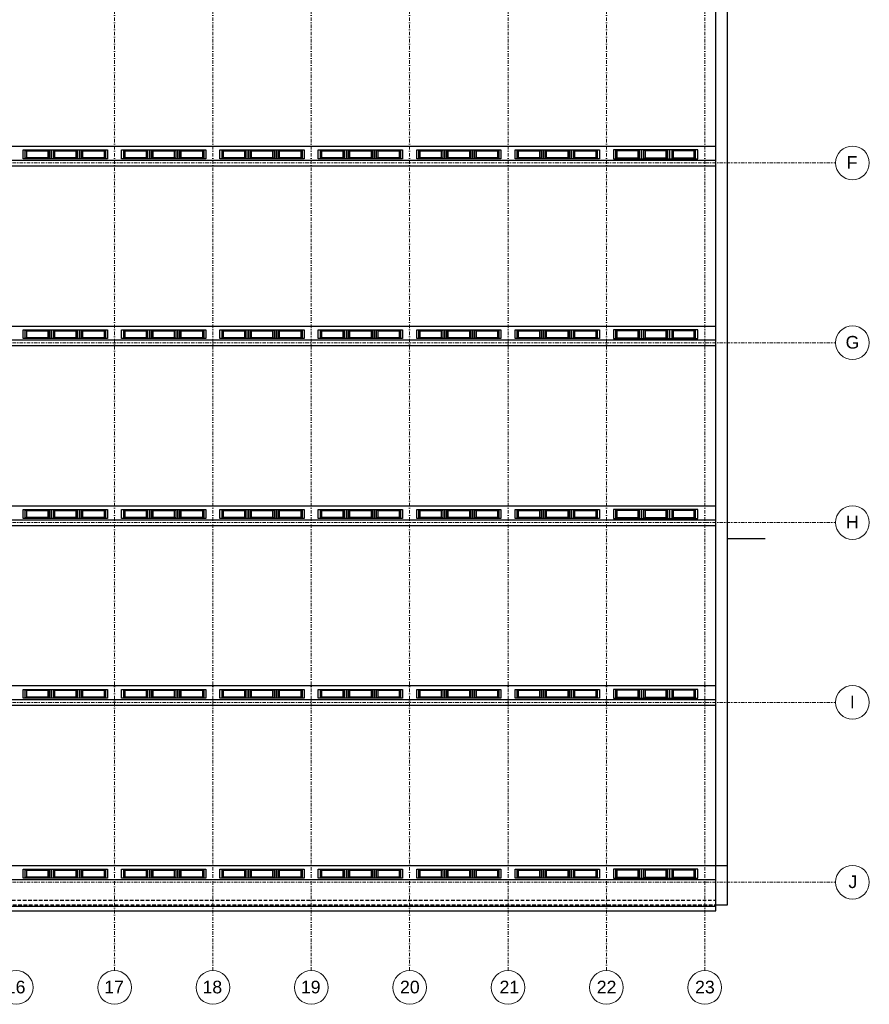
# Model space of a CAD drawing. Header units: millimetres. Extents: x 537057 to 1501572, y -190379 to -110693.
# Tile 4 of 5: x 1471342 to 1501572, y -180971 to -145929. Entities that reach past the tile are written whole.
import ezdxf

# ---------------------------------------------------------------- set-up
doc = ezdxf.new("R2010")
doc.units = ezdxf.units.MM
doc.header["$LTSCALE"] = 10
doc.linetypes.add('DASHDOT', pattern=[25.4, 12.7, -6.35, 0, -6.35])
doc.linetypes.add('DASHED', pattern=[19.05, 12.7, -6.35])
doc.layers.add('CKSTENY_OSY', color=1, linetype='DASHDOT', lineweight=15)
doc.layers.add('S-GRID-IDEN', color=7, linetype='Continuous', lineweight=9)
for name, color, linetype in [('CKSTENY_PODROVINOU', 7, 'Continuous'), ('CKSTENY_SKRYTE', 7, 'DASHED'), ('TP_klempířské_konstrukce', 142, 'Continuous')]:
    doc.layers.add(name, color=color, linetype=linetype)
doc.styles.add('Arial_1', font='arial.ttf', dxfattribs={"height": 450})

msp = doc.modelspace()

# ---------------------------------------------------------------- linework, layer by layer
at = {"layer": 'CKSTENY_OSY', "lineweight": 5}
for p, q in [((1474717, -179771), (1474717, -111893)), ((1478217, -179771), (1478217, -111893)), ((1481717, -179771), (1481717, -111893)), ((1485217, -179771), (1485217, -111893)), ((1488717, -179771), (1488717, -111893)), ((1492217, -179771), (1492217, -111893)), ((1495717, -179771), (1495717, -111893)), ((1417470, -151026), (1500372, -151026)), ((1417470, -157426), (1500372, -157426)), ((1417470, -163826), (1500372, -163826)), ((1417470, -170226), (1500372, -170226)), ((1417470, -176626), (1500372, -176626))]:
    msp.add_line(p, q, dxfattribs=at)
at = {"layer": 'CKSTENY_PODROVINOU'}
for p, q in [((1496107, -177481), (1496107, -123086)), ((1496527, -177431), (1496527, -123086)), ((1418472, -150431), (1496107, -150431)), ((1418472, -150926), (1496107, -150926)), ((1418472, -151126), (1496107, -151126)), ((1418472, -156831), (1496107, -156831)), ((1418472, -157326), (1496107, -157326)), ((1418472, -157526), (1496107, -157526)), ((1418272, -163231), (1496107, -163231)), ((1418272, -163726), (1496107, -163726)), ((1418272, -163926), (1496107, -163926)), ((1497867, -164401), (1496527, -164401)), ((1418272, -169631), (1496107, -169631)), ((1418272, -170126), (1496107, -170126)), ((1418272, -170326), (1496107, -170326)), ((1418272, -176031), (1496107, -176031)), ((1496107, -176031), (1496527, -176031)), ((1418272, -176526), (1496107, -176526)), ((1417952, -177481), (1496107, -177481)), ((1496107, -177431), (1496527, -177431))]:
    msp.add_line(p, q, dxfattribs=at)
for points in [[(1471467, -150563), (1472467, -150563), (1472467, -150879), (1471467, -150879)], [(1471542, -150582), (1472392, -150582), (1472392, -150861), (1471542, -150861)], [(1471592, -150597), (1472342, -150597), (1472342, -150846), (1471592, -150846)], [(1472467, -150563), (1473467, -150563), (1473467, -150879), (1472467, -150879)], [(1472542, -150582), (1473392, -150582), (1473392, -150861), (1472542, -150861)], [(1472592, -150597), (1473342, -150597), (1473342, -150846), (1472592, -150846)], [(1473467, -150563), (1474467, -150563), (1474467, -150879), (1473467, -150879)], [(1473542, -150582), (1474392, -150582), (1474392, -150861), (1473542, -150861)], [(1473592, -150597), (1474342, -150597), (1474342, -150846), (1473592, -150846)], [(1474967, -150563), (1475967, -150563), (1475967, -150879), (1474967, -150879)], [(1475042, -150582), (1475892, -150582), (1475892, -150861), (1475042, -150861)], [(1475092, -150597), (1475842, -150597), (1475842, -150846), (1475092, -150846)], [(1475967, -150563), (1476967, -150563), (1476967, -150879), (1475967, -150879)], [(1476042, -150582), (1476892, -150582), (1476892, -150861), (1476042, -150861)], [(1476092, -150597), (1476842, -150597), (1476842, -150846), (1476092, -150846)], [(1476967, -150563), (1477967, -150563), (1477967, -150879), (1476967, -150879)], [(1477042, -150582), (1477892, -150582), (1477892, -150861), (1477042, -150861)], [(1477092, -150597), (1477842, -150597), (1477842, -150846), (1477092, -150846)], [(1478467, -150563), (1479467, -150563), (1479467, -150879), (1478467, -150879)], [(1478542, -150582), (1479392, -150582), (1479392, -150861), (1478542, -150861)], [(1478592, -150597), (1479342, -150597), (1479342, -150846), (1478592, -150846)], [(1479467, -150563), (1480467, -150563), (1480467, -150879), (1479467, -150879)], [(1479542, -150582), (1480392, -150582), (1480392, -150861), (1479542, -150861)], [(1479592, -150597), (1480342, -150597), (1480342, -150846), (1479592, -150846)], [(1480467, -150563), (1481467, -150563), (1481467, -150879), (1480467, -150879)], [(1480542, -150582), (1481392, -150582), (1481392, -150861), (1480542, -150861)], [(1480592, -150597), (1481342, -150597), (1481342, -150846), (1480592, -150846)], [(1481967, -150563), (1482967, -150563), (1482967, -150879), (1481967, -150879)], [(1482042, -150582), (1482892, -150582), (1482892, -150861), (1482042, -150861)], [(1482092, -150597), (1482842, -150597), (1482842, -150846), (1482092, -150846)], [(1482967, -150563), (1483967, -150563), (1483967, -150879), (1482967, -150879)], [(1483042, -150582), (1483892, -150582), (1483892, -150861), (1483042, -150861)], [(1483092, -150597), (1483842, -150597), (1483842, -150846), (1483092, -150846)], [(1483967, -150563), (1484967, -150563), (1484967, -150879), (1483967, -150879)], [(1484042, -150582), (1484892, -150582), (1484892, -150861), (1484042, -150861)], [(1484092, -150597), (1484842, -150597), (1484842, -150846), (1484092, -150846)], [(1485467, -150563), (1486467, -150563), (1486467, -150879), (1485467, -150879)], [(1485542, -150582), (1486392, -150582), (1486392, -150861), (1485542, -150861)], [(1485592, -150597), (1486342, -150597), (1486342, -150846), (1485592, -150846)], [(1486467, -150563), (1487467, -150563), (1487467, -150879), (1486467, -150879)], [(1486542, -150582), (1487392, -150582), (1487392, -150861), (1486542, -150861)], [(1486592, -150597), (1487342, -150597), (1487342, -150846), (1486592, -150846)], [(1487467, -150563), (1488467, -150563), (1488467, -150879), (1487467, -150879)], [(1487542, -150582), (1488392, -150582), (1488392, -150861), (1487542, -150861)], [(1487592, -150597), (1488342, -150597), (1488342, -150846), (1487592, -150846)], [(1488967, -150563), (1489967, -150563), (1489967, -150879), (1488967, -150879)], [(1489042, -150582), (1489892, -150582), (1489892, -150861), (1489042, -150861)], [(1489092, -150597), (1489842, -150597), (1489842, -150846), (1489092, -150846)], [(1489967, -150563), (1490967, -150563), (1490967, -150879), (1489967, -150879)], [(1490042, -150582), (1490892, -150582), (1490892, -150861), (1490042, -150861)], [(1490092, -150597), (1490842, -150597), (1490842, -150846), (1490092, -150846)], [(1490967, -150563), (1491967, -150563), (1491967, -150879), (1490967, -150879)], [(1491042, -150582), (1491892, -150582), (1491892, -150861), (1491042, -150861)], [(1491092, -150597), (1491842, -150597), (1491842, -150846), (1491092, -150846)], [(1493467, -150563), (1492467, -150563), (1492467, -150879), (1493467, -150879)], [(1493392, -150582), (1492542, -150582), (1492542, -150861), (1493392, -150861)], [(1493342, -150597), (1492592, -150597), (1492592, -150846), (1493342, -150846)], [(1494467, -150563), (1493467, -150563), (1493467, -150879), (1494467, -150879)], [(1494392, -150582), (1493542, -150582), (1493542, -150861), (1494392, -150861)], [(1494342, -150597), (1493592, -150597), (1493592, -150846), (1494342, -150846)], [(1495467, -150563), (1494467, -150563), (1494467, -150879), (1495467, -150879)], [(1495392, -150582), (1494542, -150582), (1494542, -150861), (1495392, -150861)], [(1495342, -150597), (1494592, -150597), (1494592, -150846), (1495342, -150846)], [(1471467, -156963), (1472467, -156963), (1472467, -157279), (1471467, -157279)], [(1471542, -156982), (1472392, -156982), (1472392, -157261), (1471542, -157261)], [(1472467, -156963), (1473467, -156963), (1473467, -157279), (1472467, -157279)], [(1472542, -156982), (1473392, -156982), (1473392, -157261), (1472542, -157261)], [(1473467, -156963), (1474467, -156963), (1474467, -157279), (1473467, -157279)], [(1473542, -156982), (1474392, -156982), (1474392, -157261), (1473542, -157261)], [(1474967, -156963), (1475967, -156963), (1475967, -157279), (1474967, -157279)], [(1475042, -156982), (1475892, -156982), (1475892, -157261), (1475042, -157261)], [(1475967, -156963), (1476967, -156963), (1476967, -157279), (1475967, -157279)], [(1476042, -156982), (1476892, -156982), (1476892, -157261), (1476042, -157261)], [(1476967, -156963), (1477967, -156963), (1477967, -157279), (1476967, -157279)], [(1477042, -156982), (1477892, -156982), (1477892, -157261), (1477042, -157261)], [(1478467, -156963), (1479467, -156963), (1479467, -157279), (1478467, -157279)], [(1478542, -156982), (1479392, -156982), (1479392, -157261), (1478542, -157261)], [(1479467, -156963), (1480467, -156963), (1480467, -157279), (1479467, -157279)], [(1479542, -156982), (1480392, -156982), (1480392, -157261), (1479542, -157261)], [(1480467, -156963), (1481467, -156963), (1481467, -157279), (1480467, -157279)], [(1480542, -156982), (1481392, -156982), (1481392, -157261), (1480542, -157261)], [(1481967, -156963), (1482967, -156963), (1482967, -157279), (1481967, -157279)], [(1482042, -156982), (1482892, -156982), (1482892, -157261), (1482042, -157261)], [(1482967, -156963), (1483967, -156963), (1483967, -157279), (1482967, -157279)], [(1483042, -156982), (1483892, -156982), (1483892, -157261), (1483042, -157261)], [(1483967, -156963), (1484967, -156963), (1484967, -157279), (1483967, -157279)], [(1484042, -156982), (1484892, -156982), (1484892, -157261), (1484042, -157261)], [(1485467, -156963), (1486467, -156963), (1486467, -157279), (1485467, -157279)], [(1485542, -156982), (1486392, -156982), (1486392, -157261), (1485542, -157261)], [(1486467, -156963), (1487467, -156963), (1487467, -157279), (1486467, -157279)], [(1486542, -156982), (1487392, -156982), (1487392, -157261), (1486542, -157261)], [(1487467, -156963), (1488467, -156963), (1488467, -157279), (1487467, -157279)], [(1487542, -156982), (1488392, -156982), (1488392, -157261), (1487542, -157261)], [(1488967, -156963), (1489967, -156963), (1489967, -157279), (1488967, -157279)], [(1489042, -156982), (1489892, -156982), (1489892, -157261), (1489042, -157261)], [(1489967, -156963), (1490967, -156963), (1490967, -157279), (1489967, -157279)], [(1490042, -156982), (1490892, -156982), (1490892, -157261), (1490042, -157261)], [(1490967, -156963), (1491967, -156963), (1491967, -157279), (1490967, -157279)], [(1491042, -156982), (1491892, -156982), (1491892, -157261), (1491042, -157261)], [(1493467, -156963), (1492467, -156963), (1492467, -157279), (1493467, -157279)], [(1493392, -156982), (1492542, -156982), (1492542, -157261), (1493392, -157261)], [(1494467, -156963), (1493467, -156963), (1493467, -157279), (1494467, -157279)], [(1494392, -156982), (1493542, -156982), (1493542, -157261), (1494392, -157261)], [(1495467, -156963), (1494467, -156963), (1494467, -157279), (1495467, -157279)], [(1495392, -156982), (1494542, -156982), (1494542, -157261), (1495392, -157261)], [(1471592, -156997), (1472342, -156997), (1472342, -157246), (1471592, -157246)], [(1472592, -156997), (1473342, -156997), (1473342, -157246), (1472592, -157246)], [(1473592, -156997), (1474342, -156997), (1474342, -157246), (1473592, -157246)], [(1475092, -156997), (1475842, -156997), (1475842, -157246), (1475092, -157246)], [(1476092, -156997), (1476842, -156997), (1476842, -157246), (1476092, -157246)], [(1477092, -156997), (1477842, -156997), (1477842, -157246), (1477092, -157246)], [(1478592, -156997), (1479342, -156997), (1479342, -157246), (1478592, -157246)], [(1479592, -156997), (1480342, -156997), (1480342, -157246), (1479592, -157246)], [(1480592, -156997), (1481342, -156997), (1481342, -157246), (1480592, -157246)], [(1482092, -156997), (1482842, -156997), (1482842, -157246), (1482092, -157246)], [(1483092, -156997), (1483842, -156997), (1483842, -157246), (1483092, -157246)], [(1484092, -156997), (1484842, -156997), (1484842, -157246), (1484092, -157246)], [(1485592, -156997), (1486342, -156997), (1486342, -157246), (1485592, -157246)], [(1486592, -156997), (1487342, -156997), (1487342, -157246), (1486592, -157246)], [(1487592, -156997), (1488342, -156997), (1488342, -157246), (1487592, -157246)], [(1489092, -156997), (1489842, -156997), (1489842, -157246), (1489092, -157246)], [(1490092, -156997), (1490842, -156997), (1490842, -157246), (1490092, -157246)], [(1491092, -156997), (1491842, -156997), (1491842, -157246), (1491092, -157246)], [(1493342, -156997), (1492592, -156997), (1492592, -157246), (1493342, -157246)], [(1494342, -156997), (1493592, -156997), (1493592, -157246), (1494342, -157246)], [(1495342, -156997), (1494592, -156997), (1494592, -157246), (1495342, -157246)], [(1471467, -163363), (1472467, -163363), (1472467, -163679), (1471467, -163679)], [(1471542, -163382), (1472392, -163382), (1472392, -163661), (1471542, -163661)], [(1471592, -163397), (1472342, -163397), (1472342, -163646), (1471592, -163646)], [(1472467, -163363), (1473467, -163363), (1473467, -163679), (1472467, -163679)], [(1472542, -163382), (1473392, -163382), (1473392, -163661), (1472542, -163661)], [(1472592, -163397), (1473342, -163397), (1473342, -163646), (1472592, -163646)], [(1473467, -163363), (1474467, -163363), (1474467, -163679), (1473467, -163679)], [(1473542, -163382), (1474392, -163382), (1474392, -163661), (1473542, -163661)], [(1473592, -163397), (1474342, -163397), (1474342, -163646), (1473592, -163646)], [(1474967, -163363), (1475967, -163363), (1475967, -163679), (1474967, -163679)], [(1475042, -163382), (1475892, -163382), (1475892, -163661), (1475042, -163661)], [(1475092, -163397), (1475842, -163397), (1475842, -163646), (1475092, -163646)], [(1475967, -163363), (1476967, -163363), (1476967, -163679), (1475967, -163679)], [(1476042, -163382), (1476892, -163382), (1476892, -163661), (1476042, -163661)], [(1476092, -163397), (1476842, -163397), (1476842, -163646), (1476092, -163646)], [(1476967, -163363), (1477967, -163363), (1477967, -163679), (1476967, -163679)], [(1477042, -163382), (1477892, -163382), (1477892, -163661), (1477042, -163661)], [(1477092, -163397), (1477842, -163397), (1477842, -163646), (1477092, -163646)], [(1478467, -163363), (1479467, -163363), (1479467, -163679), (1478467, -163679)], [(1478542, -163382), (1479392, -163382), (1479392, -163661), (1478542, -163661)], [(1478592, -163397), (1479342, -163397), (1479342, -163646), (1478592, -163646)], [(1479467, -163363), (1480467, -163363), (1480467, -163679), (1479467, -163679)], [(1479542, -163382), (1480392, -163382), (1480392, -163661), (1479542, -163661)], [(1479592, -163397), (1480342, -163397), (1480342, -163646), (1479592, -163646)], [(1480467, -163363), (1481467, -163363), (1481467, -163679), (1480467, -163679)], [(1480542, -163382), (1481392, -163382), (1481392, -163661), (1480542, -163661)], [(1480592, -163397), (1481342, -163397), (1481342, -163646), (1480592, -163646)], [(1481967, -163363), (1482967, -163363), (1482967, -163679), (1481967, -163679)], [(1482042, -163382), (1482892, -163382), (1482892, -163661), (1482042, -163661)], [(1482092, -163397), (1482842, -163397), (1482842, -163646), (1482092, -163646)], [(1482967, -163363), (1483967, -163363), (1483967, -163679), (1482967, -163679)], [(1483042, -163382), (1483892, -163382), (1483892, -163661), (1483042, -163661)], [(1483092, -163397), (1483842, -163397), (1483842, -163646), (1483092, -163646)], [(1483967, -163363), (1484967, -163363), (1484967, -163679), (1483967, -163679)], [(1484042, -163382), (1484892, -163382), (1484892, -163661), (1484042, -163661)], [(1484092, -163397), (1484842, -163397), (1484842, -163646), (1484092, -163646)], [(1485467, -163363), (1486467, -163363), (1486467, -163679), (1485467, -163679)], [(1485542, -163382), (1486392, -163382), (1486392, -163661), (1485542, -163661)], [(1485592, -163397), (1486342, -163397), (1486342, -163646), (1485592, -163646)], [(1486467, -163363), (1487467, -163363), (1487467, -163679), (1486467, -163679)], [(1486542, -163382), (1487392, -163382), (1487392, -163661), (1486542, -163661)], [(1486592, -163397), (1487342, -163397), (1487342, -163646), (1486592, -163646)], [(1487467, -163363), (1488467, -163363), (1488467, -163679), (1487467, -163679)], [(1487542, -163382), (1488392, -163382), (1488392, -163661), (1487542, -163661)], [(1487592, -163397), (1488342, -163397), (1488342, -163646), (1487592, -163646)], [(1488967, -163363), (1489967, -163363), (1489967, -163679), (1488967, -163679)], [(1489042, -163382), (1489892, -163382), (1489892, -163661), (1489042, -163661)], [(1489092, -163397), (1489842, -163397), (1489842, -163646), (1489092, -163646)], [(1489967, -163363), (1490967, -163363), (1490967, -163679), (1489967, -163679)], [(1490042, -163382), (1490892, -163382), (1490892, -163661), (1490042, -163661)], [(1490092, -163397), (1490842, -163397), (1490842, -163646), (1490092, -163646)], [(1490967, -163363), (1491967, -163363), (1491967, -163679), (1490967, -163679)], [(1491042, -163382), (1491892, -163382), (1491892, -163661), (1491042, -163661)], [(1491092, -163397), (1491842, -163397), (1491842, -163646), (1491092, -163646)], [(1493467, -163363), (1492467, -163363), (1492467, -163679), (1493467, -163679)], [(1493392, -163382), (1492542, -163382), (1492542, -163661), (1493392, -163661)], [(1493342, -163397), (1492592, -163397), (1492592, -163646), (1493342, -163646)], [(1494467, -163363), (1493467, -163363), (1493467, -163679), (1494467, -163679)], [(1494392, -163382), (1493542, -163382), (1493542, -163661), (1494392, -163661)], [(1494342, -163397), (1493592, -163397), (1493592, -163646), (1494342, -163646)], [(1495467, -163363), (1494467, -163363), (1494467, -163679), (1495467, -163679)], [(1495392, -163382), (1494542, -163382), (1494542, -163661), (1495392, -163661)], [(1495342, -163397), (1494592, -163397), (1494592, -163646), (1495342, -163646)], [(1471467, -169763), (1472467, -169763), (1472467, -170079), (1471467, -170079)], [(1471542, -169782), (1472392, -169782), (1472392, -170061), (1471542, -170061)], [(1471592, -169797), (1472342, -169797), (1472342, -170046), (1471592, -170046)], [(1472467, -169763), (1473467, -169763), (1473467, -170079), (1472467, -170079)], [(1472542, -169782), (1473392, -169782), (1473392, -170061), (1472542, -170061)], [(1472592, -169797), (1473342, -169797), (1473342, -170046), (1472592, -170046)], [(1473467, -169763), (1474467, -169763), (1474467, -170079), (1473467, -170079)], [(1473542, -169782), (1474392, -169782), (1474392, -170061), (1473542, -170061)], [(1473592, -169797), (1474342, -169797), (1474342, -170046), (1473592, -170046)], [(1474967, -169763), (1475967, -169763), (1475967, -170079), (1474967, -170079)], [(1475042, -169782), (1475892, -169782), (1475892, -170061), (1475042, -170061)], [(1475092, -169797), (1475842, -169797), (1475842, -170046), (1475092, -170046)], [(1475967, -169763), (1476967, -169763), (1476967, -170079), (1475967, -170079)], [(1476042, -169782), (1476892, -169782), (1476892, -170061), (1476042, -170061)], [(1476092, -169797), (1476842, -169797), (1476842, -170046), (1476092, -170046)], [(1476967, -169763), (1477967, -169763), (1477967, -170079), (1476967, -170079)], [(1477042, -169782), (1477892, -169782), (1477892, -170061), (1477042, -170061)], [(1477092, -169797), (1477842, -169797), (1477842, -170046), (1477092, -170046)], [(1478467, -169763), (1479467, -169763), (1479467, -170079), (1478467, -170079)], [(1478542, -169782), (1479392, -169782), (1479392, -170061), (1478542, -170061)], [(1478592, -169797), (1479342, -169797), (1479342, -170046), (1478592, -170046)], [(1479467, -169763), (1480467, -169763), (1480467, -170079), (1479467, -170079)], [(1479542, -169782), (1480392, -169782), (1480392, -170061), (1479542, -170061)], [(1479592, -169797), (1480342, -169797), (1480342, -170046), (1479592, -170046)], [(1480467, -169763), (1481467, -169763), (1481467, -170079), (1480467, -170079)], [(1480542, -169782), (1481392, -169782), (1481392, -170061), (1480542, -170061)], [(1480592, -169797), (1481342, -169797), (1481342, -170046), (1480592, -170046)], [(1481967, -169763), (1482967, -169763), (1482967, -170079), (1481967, -170079)], [(1482042, -169782), (1482892, -169782), (1482892, -170061), (1482042, -170061)], [(1482092, -169797), (1482842, -169797), (1482842, -170046), (1482092, -170046)], [(1482967, -169763), (1483967, -169763), (1483967, -170079), (1482967, -170079)], [(1483042, -169782), (1483892, -169782), (1483892, -170061), (1483042, -170061)], [(1483092, -169797), (1483842, -169797), (1483842, -170046), (1483092, -170046)], [(1483967, -169763), (1484967, -169763), (1484967, -170079), (1483967, -170079)], [(1484042, -169782), (1484892, -169782), (1484892, -170061), (1484042, -170061)], [(1484092, -169797), (1484842, -169797), (1484842, -170046), (1484092, -170046)], [(1485467, -169763), (1486467, -169763), (1486467, -170079), (1485467, -170079)], [(1485542, -169782), (1486392, -169782), (1486392, -170061), (1485542, -170061)], [(1485592, -169797), (1486342, -169797), (1486342, -170046), (1485592, -170046)], [(1486467, -169763), (1487467, -169763), (1487467, -170079), (1486467, -170079)], [(1486542, -169782), (1487392, -169782), (1487392, -170061), (1486542, -170061)], [(1486592, -169797), (1487342, -169797), (1487342, -170046), (1486592, -170046)], [(1487467, -169763), (1488467, -169763), (1488467, -170079), (1487467, -170079)], [(1487542, -169782), (1488392, -169782), (1488392, -170061), (1487542, -170061)], [(1487592, -169797), (1488342, -169797), (1488342, -170046), (1487592, -170046)], [(1488967, -169763), (1489967, -169763), (1489967, -170079), (1488967, -170079)], [(1489042, -169782), (1489892, -169782), (1489892, -170061), (1489042, -170061)], [(1489092, -169797), (1489842, -169797), (1489842, -170046), (1489092, -170046)], [(1489967, -169763), (1490967, -169763), (1490967, -170079), (1489967, -170079)], [(1490042, -169782), (1490892, -169782), (1490892, -170061), (1490042, -170061)], [(1490092, -169797), (1490842, -169797), (1490842, -170046), (1490092, -170046)], [(1490967, -169763), (1491967, -169763), (1491967, -170079), (1490967, -170079)], [(1491042, -169782), (1491892, -169782), (1491892, -170061), (1491042, -170061)], [(1491092, -169797), (1491842, -169797), (1491842, -170046), (1491092, -170046)], [(1493467, -169763), (1492467, -169763), (1492467, -170079), (1493467, -170079)], [(1493392, -169782), (1492542, -169782), (1492542, -170061), (1493392, -170061)], [(1493342, -169797), (1492592, -169797), (1492592, -170046), (1493342, -170046)], [(1494467, -169763), (1493467, -169763), (1493467, -170079), (1494467, -170079)], [(1494392, -169782), (1493542, -169782), (1493542, -170061), (1494392, -170061)], [(1494342, -169797), (1493592, -169797), (1493592, -170046), (1494342, -170046)], [(1495467, -169763), (1494467, -169763), (1494467, -170079), (1495467, -170079)], [(1495392, -169782), (1494542, -169782), (1494542, -170061), (1495392, -170061)], [(1495342, -169797), (1494592, -169797), (1494592, -170046), (1495342, -170046)], [(1471467, -176163), (1472467, -176163), (1472467, -176479), (1471467, -176479)], [(1471542, -176182), (1472392, -176182), (1472392, -176461), (1471542, -176461)], [(1471592, -176197), (1472342, -176197), (1472342, -176446), (1471592, -176446)], [(1472467, -176163), (1473467, -176163), (1473467, -176479), (1472467, -176479)], [(1472542, -176182), (1473392, -176182), (1473392, -176461), (1472542, -176461)], [(1472592, -176197), (1473342, -176197), (1473342, -176446), (1472592, -176446)], [(1473467, -176163), (1474467, -176163), (1474467, -176479), (1473467, -176479)], [(1473542, -176182), (1474392, -176182), (1474392, -176461), (1473542, -176461)], [(1473592, -176197), (1474342, -176197), (1474342, -176446), (1473592, -176446)], [(1474967, -176163), (1475967, -176163), (1475967, -176479), (1474967, -176479)], [(1475042, -176182), (1475892, -176182), (1475892, -176461), (1475042, -176461)], [(1475092, -176197), (1475842, -176197), (1475842, -176446), (1475092, -176446)], [(1475967, -176163), (1476967, -176163), (1476967, -176479), (1475967, -176479)], [(1476042, -176182), (1476892, -176182), (1476892, -176461), (1476042, -176461)], [(1476092, -176197), (1476842, -176197), (1476842, -176446), (1476092, -176446)], [(1476967, -176163), (1477967, -176163), (1477967, -176479), (1476967, -176479)], [(1477042, -176182), (1477892, -176182), (1477892, -176461), (1477042, -176461)], [(1477092, -176197), (1477842, -176197), (1477842, -176446), (1477092, -176446)], [(1478467, -176163), (1479467, -176163), (1479467, -176479), (1478467, -176479)], [(1478542, -176182), (1479392, -176182), (1479392, -176461), (1478542, -176461)], [(1478592, -176197), (1479342, -176197), (1479342, -176446), (1478592, -176446)], [(1479467, -176163), (1480467, -176163), (1480467, -176479), (1479467, -176479)], [(1479542, -176182), (1480392, -176182), (1480392, -176461), (1479542, -176461)], [(1479592, -176197), (1480342, -176197), (1480342, -176446), (1479592, -176446)], [(1480467, -176163), (1481467, -176163), (1481467, -176479), (1480467, -176479)], [(1480542, -176182), (1481392, -176182), (1481392, -176461), (1480542, -176461)], [(1480592, -176197), (1481342, -176197), (1481342, -176446), (1480592, -176446)], [(1481967, -176163), (1482967, -176163), (1482967, -176479), (1481967, -176479)], [(1482042, -176182), (1482892, -176182), (1482892, -176461), (1482042, -176461)], [(1482092, -176197), (1482842, -176197), (1482842, -176446), (1482092, -176446)], [(1482967, -176163), (1483967, -176163), (1483967, -176479), (1482967, -176479)], [(1483042, -176182), (1483892, -176182), (1483892, -176461), (1483042, -176461)], [(1483092, -176197), (1483842, -176197), (1483842, -176446), (1483092, -176446)], [(1483967, -176163), (1484967, -176163), (1484967, -176479), (1483967, -176479)], [(1484042, -176182), (1484892, -176182), (1484892, -176461), (1484042, -176461)], [(1484092, -176197), (1484842, -176197), (1484842, -176446), (1484092, -176446)], [(1485467, -176163), (1486467, -176163), (1486467, -176479), (1485467, -176479)], [(1485542, -176182), (1486392, -176182), (1486392, -176461), (1485542, -176461)], [(1485592, -176197), (1486342, -176197), (1486342, -176446), (1485592, -176446)], [(1486467, -176163), (1487467, -176163), (1487467, -176479), (1486467, -176479)], [(1486542, -176182), (1487392, -176182), (1487392, -176461), (1486542, -176461)], [(1486592, -176197), (1487342, -176197), (1487342, -176446), (1486592, -176446)], [(1487467, -176163), (1488467, -176163), (1488467, -176479), (1487467, -176479)], [(1487542, -176182), (1488392, -176182), (1488392, -176461), (1487542, -176461)], [(1487592, -176197), (1488342, -176197), (1488342, -176446), (1487592, -176446)], [(1488967, -176163), (1489967, -176163), (1489967, -176479), (1488967, -176479)], [(1489042, -176182), (1489892, -176182), (1489892, -176461), (1489042, -176461)], [(1489092, -176197), (1489842, -176197), (1489842, -176446), (1489092, -176446)], [(1489967, -176163), (1490967, -176163), (1490967, -176479), (1489967, -176479)], [(1490042, -176182), (1490892, -176182), (1490892, -176461), (1490042, -176461)], [(1490092, -176197), (1490842, -176197), (1490842, -176446), (1490092, -176446)], [(1490967, -176163), (1491967, -176163), (1491967, -176479), (1490967, -176479)], [(1491042, -176182), (1491892, -176182), (1491892, -176461), (1491042, -176461)], [(1491092, -176197), (1491842, -176197), (1491842, -176446), (1491092, -176446)], [(1493467, -176163), (1492467, -176163), (1492467, -176479), (1493467, -176479)], [(1493392, -176182), (1492542, -176182), (1492542, -176461), (1493392, -176461)], [(1493342, -176197), (1492592, -176197), (1492592, -176446), (1493342, -176446)], [(1494467, -176163), (1493467, -176163), (1493467, -176479), (1494467, -176479)], [(1494392, -176182), (1493542, -176182), (1493542, -176461), (1494392, -176461)], [(1494342, -176197), (1493592, -176197), (1493592, -176446), (1494342, -176446)], [(1495467, -176163), (1494467, -176163), (1494467, -176479), (1495467, -176479)], [(1495392, -176182), (1494542, -176182), (1494542, -176461), (1495392, -176461)], [(1495342, -176197), (1494592, -176197), (1494592, -176446), (1495342, -176446)]]:
    msp.add_lwpolyline(points, close=True, dxfattribs=at)
at = {"layer": 'CKSTENY_SKRYTE'}
for p, q in [((1418112, -177271), (1496107, -177271)), ((1417952, -177431), (1496107, -177431))]:
    msp.add_line(p, q, dxfattribs=at)
at = {"layer": 'S-GRID-IDEN'}
for centre in [(1500972, -151026), (1500972, -157426), (1500972, -163826), (1500972, -170226), (1500972, -176626), (1471217, -180371), (1474717, -180371), (1478217, -180371), (1481717, -180371), (1485217, -180371), (1488717, -180371), (1492217, -180371), (1495717, -180371)]:
    msp.add_circle(centre, 600, dxfattribs=at)
at = {"layer": 'TP_klempířské_konstrukce'}
for p, q in [((1417952, -177641), (1496107, -177641)), ((1496107, -177641), (1496107, -177481))]:
    msp.add_line(p, q, dxfattribs=at)

# ---------------------------------------------------------------- texts
at = {"layer": 'S-GRID-IDEN', "linetype": 'Continuous', "style": 'Arial_1'}
for s, p in [('F', (1500766, -151235)), ('G', (1500728, -157635)), ('H', (1500743, -164035)), ('I', (1500881, -170435)), ('J', (1500828, -176835)), ('16', (1470848, -180582)), ('17', (1474348, -180582)), ('18', (1477847, -180582)), ('19', (1481347, -180582)), ('20', (1484874, -180582)), ('21', (1488416, -180582)), ('22', (1491875, -180582)), ('23', (1495373, -180582))]:
    msp.add_text(s, height=450, dxfattribs=at).set_placement(p)

doc.saveas('drawing.dxf')
